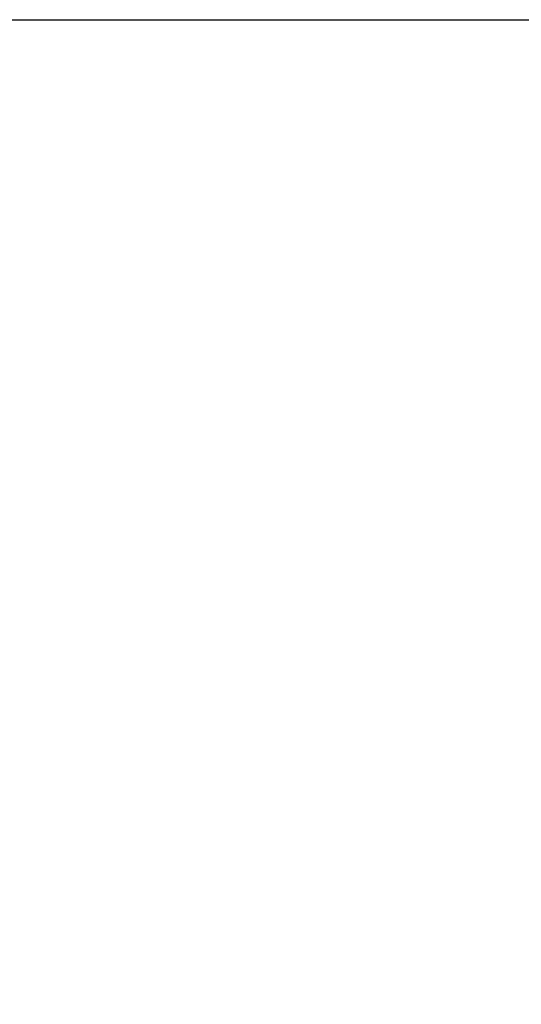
# Model space of a CAD drawing. Header units: millimetres. Extents: x 21 to 401, y 14 to 292.
# Tile 34 of 52: x 220 to 246, y 230 to 281. Entities that reach past the tile are written whole.
import ezdxf

# ---------------------------------------------------------------- set-up
doc = ezdxf.new("R2010")
doc.units = ezdxf.units.MM
doc.layers.add('FORMATO', color=179, linetype='Continuous')
doc.styles.add('SLDTEXTSTYLE0', font='TXT', dxfattribs={"width": 0.75})
doc.dimstyles.new('SLDDIMSTYLE1', dxfattribs={"dimtxt": 3.5, "dimasz": 3.302, "dimexe": 0, "dimexo": 0.0625, "dimgap": 0.875, "dimtad": 1, "dimdec": 0, "dimrnd": 1e-09, "dimzin": 12, "dimdsep": 46, "dimtxsty": 'SLDTEXTSTYLE0', "dimsah": 1, "dimcen": 0.09, "dimadec": 0, "dimazin": 3, "dimtfac": 1, "dimtdec": 0, "dimtofl": 0, "dimtmove": 0, "dimatfit": 3, "dimfxl": 0, "dimfrac": 2, "dimtolj": 1, "dimtzin": 12, "dimarcsym": 0})

# ---------------------------------------------------------------- blocks, each defined once
blk = doc.blocks.new('_D_4')
at = {"layer": 'FORMATO'}
for p, q in [((213.777, 280.507), (259.956, 280.507)), ((258.956, 280.507), (258.956, 152.297)), ((240.553, 152.297), (259.956, 152.297))]:
    blk.add_line(p, q, dxfattribs=at)
for points in [[(258.956, 280.507), (258.448, 277.205), (259.464, 277.205)], [(258.956, 152.297), (259.464, 155.599), (258.448, 155.599)]]:
    blk.add_solid(points, dxfattribs=at)
at = {"layer": 'FORMATO', "insert": (254.444, 188.793), "char_height": 3.5, "attachment_point": 1, "rotation": 90, "style": 'SLDTEXTSTYLE0'}
blk.add_mtext('128', dxfattribs=at)

msp = doc.modelspace()

# ---------------------------------------------------------------- dimensions: what is measured, and where the dimension line sits
at = {"layer": 'FORMATO'}
dim = msp.add_linear_dim(base=(258.955898, 152.296781), p1=(212.7773, 280.507291), p2=(239.55281, 152.296781), angle=90, dimstyle='SLDDIMSTYLE1', dxfattribs=at)
dim.commit()
dim.dimension.update_dxf_attribs({"geometry": '_D_4', "text_midpoint": (258.955898, 192.672219), "dimtype": 160})

doc.saveas('drawing.dxf')
